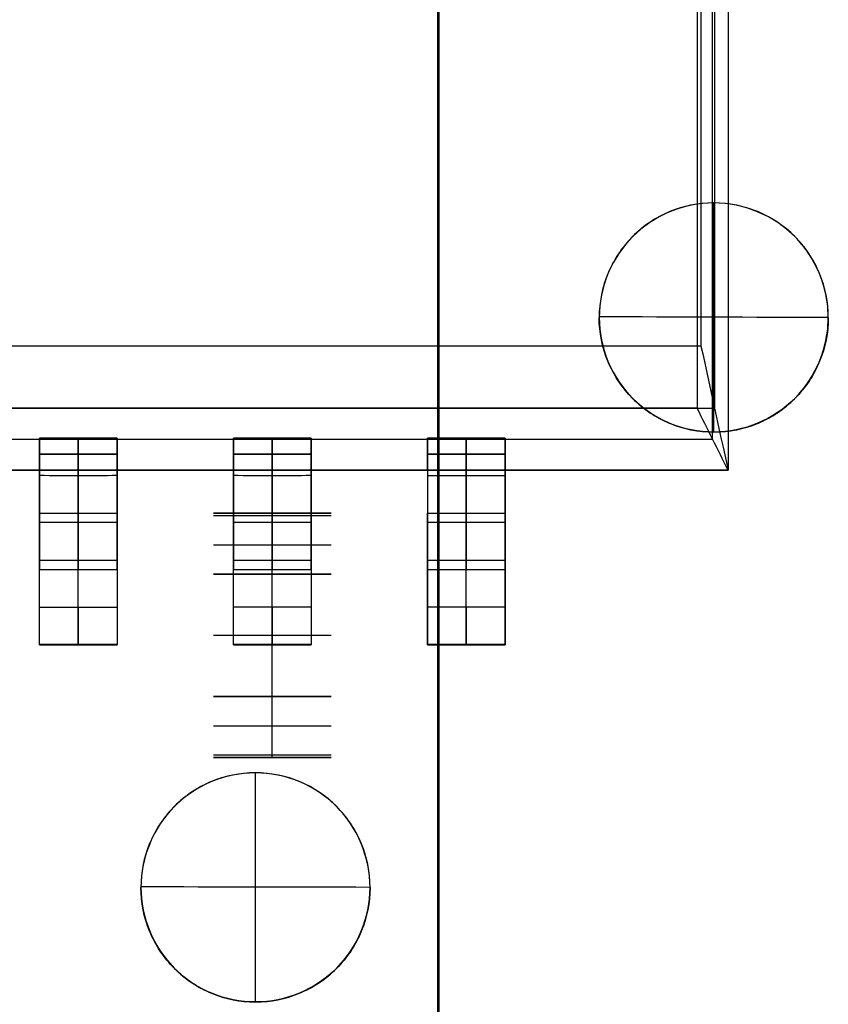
# Model space of a CAD drawing. Header units: millimetres. Extents: x -68 to 68, y -70 to 54.
# Tile 29 of 83: x -28.54 to -23.25, y -36.11 to -29.66. Entities that reach past the tile are written whole.
import ezdxf

# ---------------------------------------------------------------- set-up
doc = ezdxf.new("R2010")
doc.units = ezdxf.units.MM
doc.layers.add('Layer 01', color=7, linetype='Continuous', true_color=0x000000)

# ---------------------------------------------------------------- blocks, each defined once
blk = doc.blocks.new('User_Library-0603_SMD_Resistor.step')
at = {"layer": 'Layer 01', "color": 7, "true_color": 0xffffff}
for p, q in [((-0.8, 0.015), (-0.8, 0.285)), ((-0.785, 0.3), (-0.4, 0.3)), ((-0.5925, 0.3, 0.385), (-0.5925, 0.3, -0.385)), ((-0.4, 0.3), (0.4, 0.3)), ((0, 0.3, 0.385), (0, 0.3, -0.0246)), ((0.4, 0.3), (0.785, 0.3)), ((0.5925, 0.3, 0.385), (0.5925, 0.3, -0.385)), ((0.8, 0.015), (0.8, 0.285)), ((-0.8, 0.15, -0.385), (-0.8, 0.15, 0.385)), ((0.8, 0.15, -0.385), (0.8, 0.15, 0.385)), ((-0.785, 0), (-0.4, 0)), ((-0.5925, 0, 0.385), (-0.5925, 0, -0.385)), ((-0.4, 0), (0.4, 0)), ((0, 0, 0.385), (0, 0, -0.385)), ((0.4, 0), (0.785, 0)), ((0.5925, 0, 0.385), (0.5925, 0, -0.385))]:
    blk.add_line(p, q, dxfattribs=at)
at = {"layer": 'Layer 01', "color": 7, "true_color": 0xffffff, "extrusion": (0, 0, -1)}
for centre, start, end in [((0.785, 0.285), 0, 90), ((-0.785, 0.015), 180, 270)]:
    blk.add_arc(centre, 0.015, start, end, dxfattribs=at)
at = {"layer": 'Layer 01', "color": 7, "true_color": 0xffffff}
for centre, start, end in [((0.785, 0.285), 0, 90), ((-0.785, 0.015), 180, 270)]:
    blk.add_arc(centre, 0.015, start, end, dxfattribs=at)
for points in [[(-0.8, 0.285, -0.385), (-0.8, 0.285), (-0.8, 0.285, 0.385)], [(-0.785, 0.3, -0.385), (-0.785, 0.3), (-0.785, 0.3, 0.385)], [(-0.4, 0.3, -0.385), (-0.4, 0.3), (-0.4, 0.3, 0.385)], [(0.4, 0.3, 0.385), (0.4, 0.3), (0.4, 0.3, -0.385)], [(0.785, 0.3, 0.385), (0.785, 0.3), (0.785, 0.3, -0.385)], [(0.8, 0.285, 0.385), (0.8, 0.285), (0.8, 0.285, -0.385)], [(-0.8, 0.015, 0.385), (-0.8, 0.015), (-0.8, 0.015, -0.385)], [(-0.4, 0, 0.385), (-0.4, 0), (-0.4, 0, -0.385)], [(0.4, 0, -0.385), (0.4, 0), (0.4, 0, 0.385)], [(0.785, 0, 0.385), (0.785, 0), (0.785, 0, -0.385)], [(0.8, 0.015, -0.385), (0.8, 0.015), (0.8, 0.015, 0.385)], [(-0.785, 0, -0.385), (-0.785, 0), (-0.785, 0, 0.385)]]:
    blk.add_open_spline(points, degree=2, dxfattribs=at)
blk = doc.blocks.new('R80.step')
at = {"layer": 'Layer 01', "extrusion": (-1, 1.19249e-08, 4.37114e-08), "rotation": 179.9999949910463}
blk.add_blockref('User_Library-0603_SMD_Resistor.step', (53.69, -1.6167, -33.11), dxfattribs=at)
blk = doc.blocks.new('S558-5999-U7-F.step')
at = {"layer": 'Layer 01', "color": 9, "true_color": 0xb8b8b8}
for p, q in [((-3.62, 6.159, 3.203), (3.62, 6.159, 3.203)), ((3.62, -6.159, 3.203), (3.62, 6.159, 3.203)), ((-3.2138, 6.0698, 4.7595), (3.2136, 6.0698, 4.7595)), ((3.2138, -6.0704, 4.7597), (3.2138, 6.0699, 4.7597)), ((3.4163, 6.0574, 1.428), (-3.4168, 6.0574, 1.428)), ((3.4168, -6.0576, 1.428), (3.4168, 6.0574, 1.428)), ((3.515, 4.191, 3.112), (3.515, 4.699, 3.112)), ((3.515, 4.699, 3.112), (3.515, 4.699, 3.101)), ((3.515, 4.699, 2.858), (3.515, 4.191, 2.858)), ((3.5601, 4.699, 3.0893), (3.6199, 4.699, 3.0893)), ((3.62, 4.191, 2.985), (3.62, 4.699, 2.985)), ((3.9591, 4.699, 1.5333), (4.2223, 4.699, 1.5333)), ((3.9617, 4.699, 1.523), (3.9617, 4.191, 1.523)), ((4.0865, 4.699, 2.04), (4.0865, 4.699, 1.0578)), ((4.2076, 4.191, 1.5886), (4.2076, 4.699, 1.5886)), ((4.76, 4.699, 0.254), (4.76, 4.191, 0.254)), ((4.76, 4.191), (4.76, 4.699)), ((4.7613, 4.2374), (4.7613, 4.699)), ((4.7615, 4.699, 0.254), (4.7615, 4.191, 0.254)), ((4.762, 4.191, 0.127), (4.762, 4.699, 0.127)), ((3.41, 4.445, 3.112), (3.6199, 4.445, 3.112)), ((3.6199, 4.445, 2.858), (3.41, 4.445, 2.858)), ((3.62, 4.445, 2.858), (3.62, 4.445, 3.112)), ((3.6545, 4.445, 2.6689), (4.269, 4.445, 0.377)), ((4.515, 4.445, 0.442), (3.9002, 4.445, 2.7351)), ((4.7601, 4.445), (4.7619, 4.445)), ((4.7628, 4.445, 0.254), (4.7602, 4.445, 0.254)), ((4.762, 4.445), (4.762, 4.445, 0.254)), ((3.515, 4.191, 3.112), (3.515, 4.191, 3.101)), ((3.5596, 4.191, 3.0895), (3.6199, 4.191, 3.0895)), ((3.9594, 4.191, 1.5335), (4.2224, 4.191, 1.5335)), ((4.086, 4.191, 2.0424), (4.086, 4.191, 1.0611)), ((3.515, 3.429, 2.858), (3.515, 2.921, 2.858)), ((3.515, 2.921, 3.112), (3.515, 3.429, 3.112)), ((3.515, 3.429, 3.112), (3.515, 3.429, 3.101)), ((3.5601, 3.429, 3.0893), (3.6199, 3.429, 3.0893)), ((3.62, 2.921, 2.985), (3.62, 3.429, 2.985)), ((3.9591, 3.429, 1.5333), (4.2223, 3.429, 1.5333)), ((3.9617, 3.429, 1.523), (3.9617, 2.921, 1.523)), ((4.0865, 3.429, 2.04), (4.0865, 3.429, 1.0578)), ((4.2076, 2.921, 1.5886), (4.2076, 3.429, 1.5886)), ((4.76, 2.921), (4.76, 3.429)), ((4.76, 3.429, 0.254), (4.76, 2.921, 0.254)), ((4.761, 2.921), (4.761, 3.429)), ((4.7615, 3.429, 0.254), (4.7615, 2.921, 0.254)), ((4.762, 2.921, 0.127), (4.762, 3.429, 0.127)), ((3.6199, 3.175, 2.858), (3.41, 3.175, 2.858)), ((3.41, 3.175, 3.112), (3.6199, 3.175, 3.112)), ((3.62, 3.175, 2.858), (3.62, 3.175, 3.112)), ((3.6545, 3.175, 2.6689), (4.269, 3.175, 0.377)), ((4.515, 3.175, 0.442), (3.9002, 3.175, 2.7351)), ((4.7628, 3.175, 0.254), (4.7602, 3.175, 0.254)), ((4.7603, 3.175), (4.7618, 3.175)), ((4.762, 3.175), (4.762, 3.175, 0.254)), ((3.515, 2.921, 3.112), (3.515, 2.921, 3.101)), ((3.5596, 2.921, 3.0895), (3.6199, 2.921, 3.0895)), ((3.9594, 2.921, 1.5335), (4.2224, 2.921, 1.5335)), ((4.086, 2.921, 2.0424), (4.086, 2.921, 1.0611)), ((3.515, 2.159, 2.858), (3.515, 1.651, 2.858)), ((3.515, 1.651, 3.112), (3.515, 2.159, 3.112)), ((3.515, 2.159, 3.112), (3.515, 2.159, 3.101)), ((3.5601, 2.159, 3.0893), (3.6199, 2.159, 3.0893)), ((3.62, 1.651, 2.985), (3.62, 2.159, 2.985)), ((3.9591, 2.159, 1.5333), (4.2223, 2.159, 1.5333)), ((3.9617, 2.159, 1.523), (3.9617, 1.651, 1.523)), ((4.0865, 2.159, 2.04), (4.0865, 2.159, 1.0578)), ((4.2076, 1.651, 1.5886), (4.2076, 2.159, 1.5886)), ((4.76, 2.159, 0.254), (4.76, 1.651, 0.254)), ((4.76, 1.651), (4.76, 2.159)), ((4.7613, 1.6974), (4.7613, 2.159)), ((4.762, 1.651, 0.127), (4.762, 2.159, 0.127)), ((4.761, 2.1105, 0.254), (4.761, 1.6821, 0.254)), ((3.6199, 1.905, 2.858), (3.41, 1.905, 2.858)), ((3.41, 1.905, 3.112), (3.6199, 1.905, 3.112)), ((3.62, 1.905, 2.858), (3.62, 1.905, 3.112)), ((3.6545, 1.905, 2.6689), (4.269, 1.905, 0.377)), ((4.515, 1.905, 0.442), (3.9002, 1.905, 2.7351)), ((4.7601, 1.905), (4.7619, 1.905)), ((4.7618, 1.905, 0.254), (4.7603, 1.905, 0.254)), ((4.762, 1.905), (4.762, 1.905, 0.254)), ((3.515, 1.651, 3.112), (3.515, 1.651, 3.101)), ((3.5596, 1.651, 3.0895), (3.6199, 1.651, 3.0895)), ((3.9594, 1.651, 1.5335), (4.2224, 1.651, 1.5335)), ((4.086, 1.651, 2.0424), (4.086, 1.651, 1.0611))]:
    blk.add_line(p, q, dxfattribs=at)
at = {"layer": 'Layer 01', "color": 9, "true_color": 0xb8b8b8, "extrusion": (0, -1, 0)}
for centre, radius, start, end in [((3.41, 2.604, -4.445), 0.508, 14.96781, 90), ((4.76, 0.508, -4.445), 0.254, 195.07687, 270.06372), ((3.41, 2.604, -3.175), 0.508, 14.96781, 90), ((4.76, 0.508, -3.175), 0.254, 195.07687, 270.06372), ((3.41, 2.604, -1.905), 0.508, 14.96781, 90), ((4.76, 0.508, -1.905), 0.254, 195.07687, 270.07204)]:
    blk.add_arc(centre, radius, start, end, dxfattribs=at)
at = {"layer": 'Layer 01', "color": 9, "true_color": 0xb8b8b8, "extrusion": (0, 1, 0)}
for centre, radius, start, end in [((-3.41, 2.604, 4.445), 0.254, 90, 165.14153), ((-4.76, 0.508, 4.445), 0.508, 269.96812, 345.06134), ((-3.41, 2.604, 3.175), 0.254, 90, 165.14153), ((-4.76, 0.508, 3.175), 0.508, 269.96812, 345.06134), ((-3.41, 2.604, 1.905), 0.254, 90, 165.14153), ((-4.76, 0.508, 1.905), 0.508, 269.96812, 345.06134)]:
    blk.add_arc(centre, radius, start, end, dxfattribs=at)
at = {"layer": 'Layer 01', "color": 9, "true_color": 0xb8b8b8}
for points in [[(-3.6203, 6.159, 2.602), (-1.2067, 6.1587, 2.602), (1.2067, 6.1587, 2.602), (3.6201, 6.1589, 2.602)], [(-3.6199, 6.159, 3.804), (-1.2067, 6.159, 3.804), (1.2067, 6.159, 3.804), (3.62, 6.1591, 3.804)], [(2.8073, 5.9814, 5.7151), (3.0781, 6.04, 5.078), (3.3491, 6.0995, 4.441), (3.62, 6.1591, 3.804)], [(3.6201, 6.1589, 2.602), (3.484, 6.0912, 1.8194), (3.3485, 6.0236, 1.0367), (3.213, 5.9559, 0.254)], [(3.62, 6.1591, 3.804), (3.62, 2.053, 3.804), (3.62, -2.053, 3.804), (3.6199, -6.159, 3.804)], [(3.62, 6.1591, 3.804), (3.62, 6.159, 3.4033), (3.62, 6.159, 3.0027), (3.6201, 6.1589, 2.602)], [(3.6201, 6.1589, 2.602), (3.6206, 2.053, 2.6019), (3.6206, -2.053, 2.6019), (3.6203, -6.159, 2.602)], [(-3.2133, 5.956, 0.254), (-1.071, 5.956, 0.254), (1.071, 5.956, 0.254), (3.213, 5.9559, 0.254)], [(-2.8072, 5.9814, 5.715), (-0.9357, 5.9806, 5.7149), (0.9357, 5.9806, 5.7149), (2.8073, 5.9814, 5.7151)], [(2.8073, 5.9814, 5.7151), (2.8077, 1.994, 5.7153), (2.8077, -1.994, 5.7153), (2.8072, -5.9814, 5.715)], [(3.213, 5.9559, 0.254), (3.213, 1.9853, 0.254), (3.213, -1.9853, 0.254), (3.2133, -5.956, 0.254)], [(3.41, 4.699, 2.858), (3.48, 4.699, 2.858), (3.55, 4.699, 2.858), (3.62, 4.699, 2.858)], [(3.41, 4.699, 3.112), (3.41, 4.5297, 3.112), (3.41, 4.3603, 3.112), (3.41, 4.191, 3.112)], [(3.41, 4.699, 2.858), (3.41, 4.5297, 2.858), (3.41, 4.3603, 2.858), (3.41, 4.191, 2.858)], [(3.6195, 4.699, 3.112), (3.55, 4.699, 3.112), (3.48, 4.699, 3.112), (3.41, 4.699, 3.112)], [(3.62, 4.699, 3.0666), (3.5543, 4.699, 3.0964), (3.4822, 4.699, 3.112), (3.41, 4.699, 3.112)], [(3.6195, 4.191, 3.112), (3.62, 4.3603, 3.112), (3.62, 4.5297, 3.112), (3.6195, 4.699, 3.112)], [(3.6195, 4.699, 3.112), (3.62, 4.699, 3.0969), (3.62, 4.699, 3.0817), (3.62, 4.699, 3.0666)], [(3.62, 4.699, 2.858), (3.62, 4.5297, 2.858), (3.62, 4.3603, 2.858), (3.6195, 4.191, 2.858)], [(3.62, 4.699, 2.858), (3.62, 4.699, 2.9275), (3.62, 4.699, 2.997), (3.62, 4.699, 3.0666)], [(3.62, 4.699, 3.0666), (3.7581, 4.699, 3.0039), (3.8614, 4.699, 2.8825), (3.9004, 4.699, 2.7351)], [(3.655, 4.191, 2.669), (3.6545, 4.3603, 2.6689), (3.6545, 4.5297, 2.6689), (3.655, 4.699, 2.669)], [(4.2691, 4.699, 0.377), (4.0642, 4.699, 1.141), (3.8593, 4.699, 1.9049), (3.655, 4.699, 2.669)], [(3.9004, 4.699, 2.7351), (4.1049, 4.699, 1.9706), (4.3099, 4.699, 1.2063), (4.5149, 4.699, 0.442)], [(3.9005, 4.191, 2.7351), (3.9008, 4.3603, 2.7352), (3.9008, 4.5297, 2.7352), (3.9004, 4.699, 2.7351)], [(4.2692, 4.191, 0.3771), (4.2692, 4.3603, 0.377), (4.2692, 4.5297, 0.377), (4.2691, 4.699, 0.377)], [(4.5149, 4.699, 0.442), (4.5147, 4.5297, 0.4419), (4.5147, 4.3603, 0.4419), (4.5149, 4.191, 0.442)], [(4.7625, 4.699), (4.761, 4.699), (4.762, 4.699), (4.76, 4.699)], [(4.76, 4.699), (4.76, 4.5297), (4.76, 4.3603), (4.761, 4.191)], [(4.76, 4.699, 0.254), (4.762, 4.699, 0.254), (4.761, 4.699, 0.254), (4.763, 4.699, 0.254)], [(4.7615, 4.191, 0.254), (4.76, 4.3603, 0.254), (4.76, 4.5297, 0.254), (4.76, 4.699, 0.254)], [(4.7613, 4.699, 0.254), (4.76, 4.5297, 0.254), (4.76, 4.3603, 0.254), (4.761, 4.191, 0.254)], [(4.7613, 4.699), (4.76, 4.5297), (4.76, 4.3603), (4.761, 4.191)], [(4.761, 4.191), (4.762, 4.3603), (4.762, 4.5297), (4.7625, 4.699)], [(4.761, 4.191, 0.254), (4.762, 4.3603, 0.254), (4.762, 4.5297, 0.254), (4.7613, 4.699, 0.254)], [(4.7613, 4.699, 0.254), (4.763, 4.699, 0.1693), (4.763, 4.699, 0.0847), (4.7613, 4.699)], [(4.763, 4.699, 0.254), (4.763, 4.5297, 0.254), (4.763, 4.3603, 0.254), (4.7615, 4.191, 0.254)], [(3.6195, 4.191, 2.858), (3.5493, 4.191, 2.858), (3.4797, 4.191, 2.858), (3.41, 4.191, 2.858)], [(3.41, 4.191, 3.112), (3.4797, 4.191, 3.112), (3.5493, 4.191, 3.112), (3.6195, 4.191, 3.112)], [(3.41, 4.191, 3.112), (3.4818, 4.191, 3.112), (3.5536, 4.191, 3.0966), (3.6195, 4.191, 3.067)], [(3.6195, 4.191, 3.067), (3.619, 4.191, 2.9973), (3.619, 4.191, 2.9277), (3.6195, 4.191, 2.858)], [(3.6195, 4.191, 3.067), (3.7557, 4.191, 3.0053), (3.862, 4.191, 2.8801), (3.9005, 4.191, 2.7351)], [(3.6195, 4.191, 3.067), (3.62, 4.191, 3.082), (3.62, 4.191, 3.097), (3.6195, 4.191, 3.112)], [(3.655, 4.191, 2.669), (3.8598, 4.191, 1.905), (4.0647, 4.191, 1.1411), (4.2692, 4.191, 0.3771)], [(4.5149, 4.191, 0.442), (4.3101, 4.191, 1.2064), (4.1051, 4.191, 1.9707), (3.9005, 4.191, 2.7351)], [(4.761, 4.191), (4.762, 4.191, 0.0847), (4.762, 4.191, 0.1693), (4.761, 4.191, 0.254)], [(3.41, 3.429, 2.858), (3.41, 3.2597, 2.858), (3.41, 3.0903, 2.858), (3.41, 2.921, 2.858)], [(3.41, 3.429, 2.858), (3.48, 3.429, 2.858), (3.55, 3.429, 2.858), (3.62, 3.429, 2.858)], [(3.41, 3.429, 3.112), (3.41, 3.2597, 3.112), (3.41, 3.0903, 3.112), (3.41, 2.921, 3.112)], [(3.6195, 3.429, 3.112), (3.55, 3.429, 3.112), (3.48, 3.429, 3.112), (3.41, 3.429, 3.112)], [(3.62, 3.429, 3.0666), (3.5543, 3.429, 3.0964), (3.4822, 3.429, 3.112), (3.41, 3.429, 3.112)], [(3.62, 3.429, 2.858), (3.62, 3.2597, 2.858), (3.62, 3.0903, 2.858), (3.6195, 2.921, 2.858)], [(3.6195, 2.921, 3.112), (3.62, 3.0903, 3.112), (3.62, 3.2597, 3.112), (3.6195, 3.429, 3.112)], [(3.6195, 3.429, 3.112), (3.62, 3.429, 3.0969), (3.62, 3.429, 3.0817), (3.62, 3.429, 3.0666)], [(3.62, 3.429, 2.858), (3.62, 3.429, 2.9275), (3.62, 3.429, 2.997), (3.62, 3.429, 3.0666)], [(3.62, 3.429, 3.0666), (3.7581, 3.429, 3.0039), (3.8614, 3.429, 2.8825), (3.9004, 3.429, 2.7351)], [(3.655, 3.429, 2.669), (3.6555, 3.2597, 2.6691), (3.6555, 3.0903, 2.6691), (3.655, 2.921, 2.669)], [(4.2691, 3.429, 0.377), (4.0642, 3.429, 1.141), (3.8593, 3.429, 1.9049), (3.655, 3.429, 2.669)], [(3.9004, 3.429, 2.7351), (4.1049, 3.429, 1.9706), (4.3099, 3.429, 1.2063), (4.5149, 3.429, 0.442)], [(3.9005, 2.921, 2.7351), (3.9008, 3.0903, 2.7352), (3.9008, 3.2597, 2.7352), (3.9004, 3.429, 2.7351)], [(4.2692, 2.921, 0.3771), (4.2692, 3.0903, 0.377), (4.2692, 3.2597, 0.377), (4.2691, 3.429, 0.377)], [(4.5149, 3.429, 0.442), (4.5147, 3.2597, 0.4419), (4.5147, 3.0903, 0.4419), (4.5149, 2.921, 0.442)], [(4.7613, 3.429), (4.76, 3.2597), (4.76, 3.0903), (4.761, 2.921)], [(4.761, 2.921, 0.254), (4.76, 3.0903, 0.254), (4.76, 3.2597, 0.254), (4.7613, 3.429, 0.254)], [(4.76, 3.429, 0.254), (4.762, 3.429, 0.254), (4.761, 3.429, 0.254), (4.763, 3.429, 0.254)], [(4.7615, 2.921, 0.254), (4.76, 3.0903, 0.254), (4.76, 3.2597, 0.254), (4.76, 3.429, 0.254)], [(4.761, 3.429), (4.76, 3.2597), (4.76, 3.0903), (4.761, 2.921)], [(4.761, 2.921), (4.762, 3.0903), (4.762, 3.2597), (4.761, 3.429)], [(4.7613, 3.429, 0.254), (4.763, 3.429, 0.1693), (4.763, 3.429, 0.0847), (4.7613, 3.429)], [(4.763, 3.429, 0.254), (4.763, 3.2597, 0.254), (4.763, 3.0903, 0.254), (4.7615, 2.921, 0.254)], [(3.6195, 2.921, 2.858), (3.5493, 2.921, 2.858), (3.4797, 2.921, 2.858), (3.41, 2.921, 2.858)], [(3.41, 2.921, 3.112), (3.4797, 2.921, 3.112), (3.5493, 2.921, 3.112), (3.6195, 2.921, 3.112)], [(3.41, 2.921, 3.112), (3.4818, 2.921, 3.112), (3.5536, 2.921, 3.0966), (3.6195, 2.921, 3.067)], [(3.6195, 2.921, 3.067), (3.619, 2.921, 2.9973), (3.619, 2.921, 2.9277), (3.6195, 2.921, 2.858)], [(3.9005, 2.921, 2.7351), (3.8615, 2.921, 2.8821), (3.7583, 2.921, 3.0041), (3.6195, 2.921, 3.067)], [(3.6195, 2.921, 3.067), (3.62, 2.921, 3.082), (3.62, 2.921, 3.097), (3.6195, 2.921, 3.112)], [(3.655, 2.921, 2.669), (3.8598, 2.921, 1.905), (4.0647, 2.921, 1.1411), (4.2692, 2.921, 0.3771)], [(4.5149, 2.921, 0.442), (4.3101, 2.921, 1.2064), (4.1051, 2.921, 1.9707), (3.9005, 2.921, 2.7351)], [(4.761, 2.921), (4.762, 2.921, 0.0847), (4.762, 2.921, 0.1693), (4.761, 2.921, 0.254)], [(3.41, 2.159, 2.858), (3.48, 2.159, 2.858), (3.55, 2.159, 2.858), (3.62, 2.159, 2.858)], [(3.41, 2.159, 2.858), (3.41, 1.9897, 2.858), (3.41, 1.8203, 2.858), (3.41, 1.651, 2.858)], [(3.41, 2.159, 3.112), (3.41, 1.9897, 3.112), (3.41, 1.8203, 3.112), (3.41, 1.651, 3.112)], [(3.6195, 2.159, 3.112), (3.55, 2.159, 3.112), (3.48, 2.159, 3.112), (3.41, 2.159, 3.112)], [(3.62, 2.159, 3.0666), (3.5543, 2.159, 3.0964), (3.4822, 2.159, 3.112), (3.41, 2.159, 3.112)], [(3.62, 2.159, 2.858), (3.62, 1.9897, 2.858), (3.62, 1.8203, 2.858), (3.6195, 1.651, 2.858)], [(3.6195, 1.651, 3.112), (3.62, 1.8203, 3.112), (3.62, 1.9897, 3.112), (3.6195, 2.159, 3.112)], [(3.6195, 2.159, 3.112), (3.62, 2.159, 3.0969), (3.62, 2.159, 3.0817), (3.62, 2.159, 3.0666)], [(3.62, 2.159, 2.858), (3.62, 2.159, 2.9275), (3.62, 2.159, 2.997), (3.62, 2.159, 3.0666)], [(3.62, 2.159, 3.0666), (3.7581, 2.159, 3.0039), (3.8614, 2.159, 2.8825), (3.9004, 2.159, 2.7351)], [(4.2691, 2.159, 0.377), (4.0642, 2.159, 1.141), (3.8593, 2.159, 1.9049), (3.655, 2.159, 2.669)], [(3.655, 2.159, 2.669), (3.6555, 1.9897, 2.6691), (3.6555, 1.8203, 2.6691), (3.655, 1.651, 2.669)], [(3.9004, 2.159, 2.7351), (4.1049, 2.159, 1.9706), (4.3099, 2.159, 1.2063), (4.5149, 2.159, 0.442)], [(3.9005, 1.651, 2.7351), (3.9008, 1.8203, 2.7352), (3.9008, 1.9897, 2.7352), (3.9004, 2.159, 2.7351)], [(4.2692, 1.651, 0.3771), (4.2692, 1.8203, 0.377), (4.2692, 1.9897, 0.377), (4.2691, 2.159, 0.377)], [(4.5149, 1.651, 0.442), (4.515, 1.8203, 0.442), (4.515, 1.9897, 0.442), (4.5149, 2.159, 0.442)], [(4.7612, 1.651, 0.254), (4.76, 1.8203, 0.254), (4.76, 1.9897, 0.254), (4.7614, 2.159, 0.254)], [(4.7613, 2.159), (4.76, 1.9897), (4.76, 1.8203), (4.761, 1.651)], [(4.7625, 2.159), (4.761, 2.159), (4.762, 2.159), (4.76, 2.159)], [(4.76, 2.159), (4.76, 1.9897), (4.76, 1.8203), (4.761, 1.651)], [(4.761, 1.651), (4.762, 1.8203), (4.762, 1.9897), (4.7625, 2.159)], [(4.7614, 2.159, 0.254), (4.762, 1.9897, 0.254), (4.762, 1.8203, 0.254), (4.7612, 1.651, 0.254)], [(4.7614, 2.159, 0.254), (4.763, 2.159, 0.1693), (4.763, 2.159, 0.0847), (4.7613, 2.159)], [(3.6195, 1.651, 2.858), (3.5493, 1.651, 2.858), (3.4797, 1.651, 2.858), (3.41, 1.651, 2.858)], [(3.41, 1.651, 3.112), (3.4797, 1.651, 3.112), (3.5493, 1.651, 3.112), (3.6195, 1.651, 3.112)], [(3.41, 1.651, 3.112), (3.4818, 1.651, 3.112), (3.5536, 1.651, 3.0966), (3.6195, 1.651, 3.067)], [(3.6195, 1.651, 3.067), (3.619, 1.651, 2.9973), (3.619, 1.651, 2.9277), (3.6195, 1.651, 2.858)], [(3.9005, 1.651, 2.7351), (3.8615, 1.651, 2.8821), (3.7583, 1.651, 3.0041), (3.6195, 1.651, 3.067)], [(3.6195, 1.651, 3.067), (3.62, 1.651, 3.082), (3.62, 1.651, 3.097), (3.6195, 1.651, 3.112)], [(3.655, 1.651, 2.669), (3.8598, 1.651, 1.905), (4.0647, 1.651, 1.1411), (4.2692, 1.651, 0.3771)], [(4.5149, 1.651, 0.442), (4.3101, 1.651, 1.2064), (4.1051, 1.651, 1.9707), (3.9005, 1.651, 2.7351)], [(4.761, 1.651), (4.762, 1.651, 0.0847), (4.762, 1.651, 0.1693), (4.7612, 1.651, 0.254)]]:
    blk.add_open_spline(points, degree=3, dxfattribs=at)
for points, knots in [([(3.655, 4.699, 2.669), (3.6408, 4.699, 2.7246), (3.6103, 4.699, 2.7702), (3.5194, 4.699, 2.8404), (3.4678, 4.699, 2.858), (3.41, 4.699, 2.858)], [0, 0, 0, 0, 0.1697172, 0.1697172, 0.3394345, 0.3394345, 0.3394345, 0.3394345]), ([(4.7613, 4.699), (4.7026, 4.699), (4.6481, 4.699, 0.0088), (4.5449, 4.699, 0.0438), (4.4947, 4.699, 0.0713), (4.3623, 4.699, 0.1728), (4.2981, 4.699, 0.2685), (4.2691, 4.699, 0.377)], [0, 0, 0, 0, 0.1686216, 0.1686216, 0.3372431, 0.3372431, 0.6744863, 0.6744863, 0.6744863, 0.6744863]), ([(4.5149, 4.699, 0.442), (4.5296, 4.699, 0.3867), (4.5601, 4.699, 0.3413), (4.6509, 4.699, 0.2715), (4.7024, 4.699, 0.254), (4.7613, 4.699, 0.254)], [0, 0, 0, 0, 0.1698344, 0.1698344, 0.3396688, 0.3396688, 0.3396688, 0.3396688]), ([(3.41, 4.191, 2.858), (3.4674, 4.191, 2.858), (3.5193, 4.191, 2.8402), (3.6105, 4.191, 2.7704), (3.6407, 4.191, 2.725), (3.655, 4.191, 2.669)], [0, 0, 0, 0, 0.1697171, 0.1697171, 0.3394343, 0.3394343, 0.3394343, 0.3394343]), ([(4.2692, 4.191, 0.3771), (4.284, 4.191, 0.3216), (4.3065, 4.191, 0.2712), (4.3669, 4.191, 0.1805), (4.4065, 4.191, 0.1391), (4.5386, 4.191, 0.0373), (4.6477, 4.191), (4.761, 4.191)], [0, 0, 0, 0, 0.1685562, 0.1685562, 0.3371123, 0.3371123, 0.6742247, 0.6742247, 0.6742247, 0.6742247]), ([(4.761, 4.191, 0.254), (4.7028, 4.191, 0.254), (4.651, 4.191, 0.2717), (4.56, 4.191, 0.3411), (4.5297, 4.191, 0.3863), (4.5149, 4.191, 0.442)], [0, 0, 0, 0, 0.1697035, 0.1697035, 0.3394069, 0.3394069, 0.3394069, 0.3394069]), ([(3.655, 3.429, 2.669), (3.6408, 3.429, 2.7246), (3.6103, 3.429, 2.7702), (3.5194, 3.429, 2.8404), (3.4678, 3.429, 2.858), (3.41, 3.429, 2.858)], [0, 0, 0, 0, 0.1697172, 0.1697172, 0.3394345, 0.3394345, 0.3394345, 0.3394345]), ([(4.2691, 3.429, 0.377), (4.2978, 3.429, 0.2699), (4.3626, 3.429, 0.1727), (4.5385, 3.429, 0.0376), (4.6491, 3.429), (4.7613, 3.429)], [-0.6785257, -0.6785257, -0.6785257, -0.6785257, -0.3392629, -0.3392629, 0, 0, 0, 0]), ([(4.5149, 3.429, 0.442), (4.5296, 3.429, 0.3867), (4.5601, 3.429, 0.3413), (4.6509, 3.429, 0.2715), (4.7024, 3.429, 0.254), (4.7613, 3.429, 0.254)], [0, 0, 0, 0, 0.1698344, 0.1698344, 0.3396688, 0.3396688, 0.3396688, 0.3396688]), ([(3.41, 2.921, 2.858), (3.4674, 2.921, 2.858), (3.5193, 2.921, 2.8402), (3.6105, 2.921, 2.7704), (3.6407, 2.921, 2.725), (3.655, 2.921, 2.669)], [0, 0, 0, 0, 0.1697171, 0.1697171, 0.3394343, 0.3394343, 0.3394343, 0.3394343]), ([(4.761, 2.921), (4.6491, 2.921), (4.5385, 2.921, 0.0376), (4.3626, 2.921, 0.1727), (4.2978, 2.921, 0.2699), (4.2692, 2.921, 0.3771)], [-0.6782641, -0.6782641, -0.6782641, -0.6782641, -0.3391321, -0.3391321, 0, 0, 0, 0]), ([(4.761, 2.921, 0.254), (4.7028, 2.921, 0.254), (4.651, 2.921, 0.2717), (4.56, 2.921, 0.3411), (4.5297, 2.921, 0.3863), (4.5149, 2.921, 0.442)], [0, 0, 0, 0, 0.1697035, 0.1697035, 0.3394069, 0.3394069, 0.3394069, 0.3394069]), ([(3.655, 2.159, 2.669), (3.6408, 2.159, 2.7246), (3.6103, 2.159, 2.7702), (3.5194, 2.159, 2.8404), (3.4678, 2.159, 2.858), (3.41, 2.159, 2.858)], [0, 0, 0, 0, 0.1697172, 0.1697172, 0.3394345, 0.3394345, 0.3394345, 0.3394345]), ([(4.2691, 2.159, 0.377), (4.2978, 2.159, 0.2699), (4.3626, 2.159, 0.1727), (4.5385, 2.159, 0.0376), (4.6491, 2.159), (4.7613, 2.159)], [-0.6785257, -0.6785257, -0.6785257, -0.6785257, -0.3392629, -0.3392629, 0, 0, 0, 0]), ([(4.5149, 2.159, 0.442), (4.5296, 2.159, 0.3867), (4.5601, 2.159, 0.3413), (4.6509, 2.159, 0.2715), (4.7024, 2.159, 0.254), (4.7614, 2.159, 0.254)], [0, 0, 0, 0, 0.1698785, 0.1698785, 0.3397569, 0.3397569, 0.3397569, 0.3397569]), ([(3.41, 1.651, 2.858), (3.4674, 1.651, 2.858), (3.5193, 1.651, 2.8402), (3.6105, 1.651, 2.7704), (3.6407, 1.651, 2.725), (3.655, 1.651, 2.669)], [0, 0, 0, 0, 0.1697171, 0.1697171, 0.3394343, 0.3394343, 0.3394343, 0.3394343]), ([(4.761, 1.651), (4.6491, 1.651), (4.5385, 1.651, 0.0376), (4.3626, 1.651, 0.1727), (4.2978, 1.651, 0.2699), (4.2692, 1.651, 0.3771)], [-0.6782641, -0.6782641, -0.6782641, -0.6782641, -0.3391321, -0.3391321, 0, 0, 0, 0]), ([(4.7612, 1.651, 0.254), (4.7028, 1.651, 0.254), (4.651, 1.651, 0.2717), (4.56, 1.651, 0.3411), (4.5297, 1.651, 0.3863), (4.5149, 1.651, 0.442)], [0, 0, 0, 0, 0.1698076, 0.1698076, 0.3396152, 0.3396152, 0.3396152, 0.3396152])]:
    blk.add_open_spline(points, degree=3, knots=knots, dxfattribs=at)
blk = doc.blocks.new('M10.step')
at = {"layer": 'Layer 01', "rotation": 270.0000006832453}
blk.add_blockref('S558-5999-U7-F.step', (29.9351, -48.9901), dxfattribs=at)
blk = doc.blocks.new('MC403-X_A_090322_MultipleBody.step')
at = {"layer": 'Layer 01'}
for name in ['M10.step', 'R80.step']:
    blk.add_blockref(name, (0, 0), dxfattribs=at)
blk = doc.blocks.new('MC403-X_A_090322_MultipleBody 090322')
at = {"layer": 'Layer 01'}
blk.add_blockref('MC403-X_A_090322_MultipleBody.step', (0, 0), dxfattribs=at)
blk = doc.blocks.new('TRO-13-001 MC403 CASTING270122')
at = {"layer": 'Layer 01', "color": 7, "true_color": 0xdde8ff}
blk.add_line((-25.8025, -44.3347, -12.35), (-25.8025, -8.3347, -12.35), dxfattribs=at)
for points in [[(-25.8077, -8.3347, -12.2), (-25.8077, -26.3347, -12.2), (-25.8077, -44.3347, -12.2)], [(-25.7973, -44.3347, -12.5), (-25.7973, -26.3347, -12.5), (-25.7973, -8.3347, -12.5)]]:
    blk.add_open_spline(points, degree=2, dxfattribs=at)
blk = doc.blocks.new('TRO-13-003 MC403 FRONT CASING270122')
at = {"layer": 'Layer 01', "color": 254, "true_color": 0xcad1ee}
for p, q in [((-24, -30.86, 19.6077), (-24, -30.86, 19.9084)), ((-24, -32.36, 19.507), (-24, -32.36, 19.8078)), ((-27, -34.59, 19.2849), (-27, -34.59, 19.5857)), ((-27, -36.09, 19.1843), (-27, -36.09, 19.485))]:
    blk.add_line(p, q, dxfattribs=at)
for centre, start, end in [((-24, -31.61, 19.7265), 0, 180), ((-24, -31.61, 19.6894), 180, 0), ((-27, -35.34, 19.403), 0, 180), ((-27, -35.34, 19.3674), 180, 0)]:
    blk.add_arc(centre, 0.75, start, end, dxfattribs=at)
for points, knots in [([(-23.25, -31.61, 19.8749), (-23.25, -31.412, 19.8882), (-23.3313, -31.2179, 19.8994), (-23.6087, -30.9408, 19.9118), (-23.8034, -30.8597, 19.9129), (-24.1002, -30.8602, 19.9062), (-24.1978, -30.8799, 19.9026), (-24.379, -30.9554, 19.8934), (-24.4622, -31.0113, 19.8877), (-24.6691, -31.2189, 19.869), (-24.75, -31.4144, 19.8539), (-24.75, -31.61, 19.8408)], [-2.40767, -2.40767, -2.40767, -2.40767, -1.805752, -1.805752, -1.203835, -1.203835, -0.902876, -0.902876, -0.601917, -0.601917, 0, 0, 0, 0]), ([(-23.25, -31.61, 19.5741), (-23.25, -31.511, 19.5808), (-23.2695, -31.4138, 19.5869), (-23.3447, -31.2321, 19.5974), (-23.4004, -31.1489, 19.6018), (-23.6082, -30.9411, 19.6111), (-23.8044, -30.8599, 19.6121), (-24.0982, -30.86, 19.6055), (-24.1966, -30.8796, 19.6019), (-24.3782, -30.9549, 19.5927), (-24.4607, -31.01, 19.5871), (-24.6006, -31.1501, 19.5744), (-24.6555, -31.2326, 19.5676), (-24.7306, -31.4141, 19.5537), (-24.75, -31.5122, 19.5466), (-24.75, -31.61, 19.5401)], [0, 0, 0, 0, 0.298175, 0.298175, 0.596349, 0.596349, 1.192698, 1.192698, 1.490873, 1.490873, 1.789047, 1.789047, 2.087222, 2.087222, 2.385396, 2.385396, 2.385396, 2.385396]), ([(-23.25, -31.61, 19.8749), (-23.25, -31.709, 19.8682), (-23.2695, -31.8061, 19.8613), (-23.3446, -31.9876, 19.8474), (-23.4002, -32.0707, 19.8406), (-23.6075, -32.2784, 19.8221), (-23.8033, -32.3598, 19.8122), (-24.097, -32.3601, 19.8056), (-24.1955, -32.3407, 19.8046), (-24.3773, -32.2656, 19.8055), (-24.4602, -32.2105, 19.8073), (-24.6003, -32.0704, 19.8134), (-24.6554, -31.9877, 19.8177), (-24.7306, -31.8059, 19.8281), (-24.75, -31.7078, 19.8342), (-24.75, -31.61, 19.8408)], [0, 0, 0, 0, 0.29816, 0.29816, 0.59632, 0.59632, 1.192641, 1.192641, 1.490801, 1.490801, 1.788961, 1.788961, 2.087121, 2.087121, 2.385281, 2.385281, 2.385281, 2.385281]), ([(-24.75, -31.61, 19.5401), (-24.75, -31.8055, 19.5269), (-24.669, -32.0014, 19.5157), (-24.4617, -32.2091, 19.5066), (-24.3783, -32.265, 19.5047), (-24.1967, -32.3404, 19.5038), (-24.0991, -32.36, 19.5048), (-23.9011, -32.36, 19.5093), (-23.8036, -32.3405, 19.5128), (-23.6218, -32.2651, 19.5219), (-23.5387, -32.2094, 19.5275), (-23.3313, -32.0019, 19.546), (-23.25, -31.808, 19.5608), (-23.25, -31.61, 19.5741)], [0, 0, 0, 0, 0.599096, 0.599096, 0.898644, 0.898644, 1.198192, 1.198192, 1.497741, 1.497741, 1.797289, 1.797289, 2.396385, 2.396385, 2.396385, 2.396385]), ([(-26.25, -35.34, 19.5543), (-26.25, -35.142, 19.5676), (-26.3313, -34.9478, 19.5786), (-26.6088, -34.6708, 19.5902), (-26.8035, -34.5896, 19.5908), (-27.1003, -34.5902, 19.5831), (-27.1978, -34.6099, 19.5793), (-27.379, -34.6854, 19.5696), (-27.4622, -34.7413, 19.5637), (-27.6691, -34.9489, 19.5443), (-27.75, -35.1444, 19.5291), (-27.75, -35.34, 19.516)], [-2.407757, -2.407757, -2.407757, -2.407757, -1.805818, -1.805818, -1.203879, -1.203879, -0.902909, -0.902909, -0.601939, -0.601939, 0, 0, 0, 0]), ([(-26.25, -35.34, 19.2535), (-26.25, -35.241, 19.2601), (-26.2695, -35.1438, 19.2662), (-26.3447, -34.9621, 19.2765), (-26.4005, -34.8789, 19.2807), (-26.6083, -34.6711, 19.2894), (-26.8045, -34.5899, 19.2899), (-27.0983, -34.59, 19.2824), (-27.1966, -34.6096, 19.2786), (-27.3782, -34.6849, 19.2688), (-27.4608, -34.74, 19.263), (-27.6006, -34.8801, 19.25), (-27.6555, -34.9626, 19.243), (-27.7306, -35.1441, 19.2288), (-27.75, -35.2422, 19.2217), (-27.75, -35.34, 19.2152)], [0, 0, 0, 0, 0.298185, 0.298185, 0.59637, 0.59637, 1.19274, 1.19274, 1.490925, 1.490925, 1.78911, 1.78911, 2.087295, 2.087295, 2.38548, 2.38548, 2.38548, 2.38548]), ([(-26.25, -35.34, 19.5543), (-26.25, -35.439, 19.5476), (-26.2695, -35.5361, 19.5406), (-26.3446, -35.7176, 19.5266), (-26.4002, -35.8007, 19.5196), (-26.6075, -36.0083, 19.5005), (-26.8033, -36.0898, 19.4901), (-27.097, -36.0901, 19.4825), (-27.1955, -36.0707, 19.4813), (-27.3773, -35.9956, 19.4817), (-27.4601, -35.9405, 19.4832), (-27.6003, -35.8004, 19.489), (-27.6553, -35.7178, 19.4931), (-27.7306, -35.5359, 19.5033), (-27.75, -35.4378, 19.5094), (-27.75, -35.34, 19.516)], [0, 0, 0, 0, 0.29817, 0.29817, 0.596339, 0.596339, 1.192679, 1.192679, 1.490848, 1.490848, 1.789018, 1.789018, 2.087187, 2.087187, 2.385357, 2.385357, 2.385357, 2.385357]), ([(-27.75, -35.34, 19.2152), (-27.75, -35.5355, 19.202), (-27.669, -35.7314, 19.191), (-27.4616, -35.9392, 19.1825), (-27.3782, -35.9951, 19.1809), (-27.1966, -36.0704, 19.1805), (-27.099, -36.09, 19.1817), (-26.901, -36.09, 19.1868), (-26.8036, -36.0705, 19.1906), (-26.6217, -35.9951, 19.2002), (-26.5387, -35.9394, 19.2061), (-26.3313, -35.7319, 19.2252), (-26.25, -35.538, 19.2402), (-26.25, -35.34, 19.2535)], [0, 0, 0, 0, 0.599117, 0.599117, 0.898676, 0.898676, 1.198235, 1.198235, 1.497793, 1.497793, 1.797352, 1.797352, 2.396469, 2.396469, 2.396469, 2.396469])]:
    blk.add_open_spline(points, degree=3, knots=knots, dxfattribs=at)
for points, degree in [([(-24.0023, -30.86, 19.6076), (-24.0023, -31.36, 19.5741), (-24.0023, -31.86, 19.5405), (-24.0023, -32.36, 19.507)], 3), ([(-23.25, -31.6106, 19.5741), (-23.75, -31.6091, 19.5632), (-24.25, -31.6074, 19.5519), (-24.75, -31.6056, 19.5403)], 3), ([(-24.75, -31.61, 19.8408), (-24.75, -31.61, 19.6904), (-24.75, -31.61, 19.5401)], 2), ([(-23.25, -31.61, 19.5741), (-23.25, -31.61, 19.7245), (-23.25, -31.61, 19.8749)], 2), ([(-27.0023, -34.59, 19.2849), (-27.0023, -35.09, 19.2513), (-27.0023, -35.59, 19.2178), (-27.0023, -36.09, 19.1842)], 3), ([(-26.25, -35.3396, 19.2535), (-26.75, -35.3387, 19.2412), (-27.25, -35.3377, 19.2285), (-27.75, -35.3366, 19.2154)], 3), ([(-27.75, -35.34, 19.516), (-27.75, -35.34, 19.3656), (-27.75, -35.34, 19.2152)], 2), ([(-26.25, -35.34, 19.2535), (-26.25, -35.34, 19.4039), (-26.25, -35.34, 19.5543)], 2)]:
    blk.add_open_spline(points, degree=degree, dxfattribs=at)

msp = doc.modelspace()

# ---------------------------------------------------------------- block references
at = {"layer": 'Layer 01'}
for name, p in [('TRO-13-001 MC403 CASTING270122', (0, 0)), ('TRO-13-003 MC403 FRONT CASING270122', (0, 0)), ('MC403-X_A_090322_MultipleBody 090322', (-60, 20, 1.6014))]:
    msp.add_blockref(name, p, dxfattribs=at)

doc.saveas('drawing.dxf')
